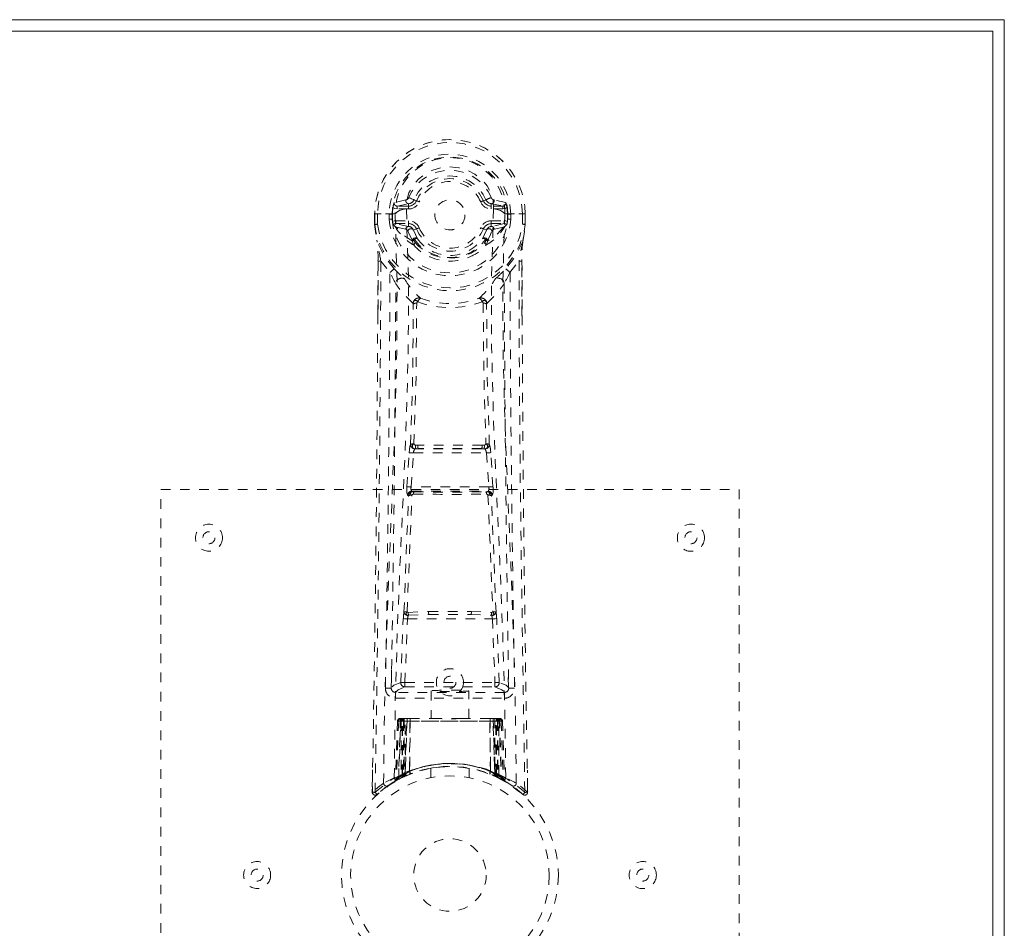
# Model space of a CAD drawing. Header units: inches. Extents: x 21.7 to 105.2, y 47.9 to 65.6.
# Tile 8 of 8: x 95 to 105.2, y 56.2 to 65.6. Entities that reach past the tile are written whole.
import ezdxf

# ---------------------------------------------------------------- set-up
doc = ezdxf.new("R2010")
doc.units = ezdxf.units.IN
doc.header["$MEASUREMENT"] = 0
doc.linetypes.add('SLD-Dashed', pattern=[0.075, 0.05, -0.025])
doc.linetypes.add('SLD-Solid', pattern=[0])

msp = doc.modelspace()

# ---------------------------------------------------------------- linework, layer by layer
at = {"color": 7, "linetype": 'SLD-Solid', "lineweight": 15}
for p, q in [((21.71, 65.601), (105.21, 65.601)), ((105.21, 65.601), (105.21, 47.851)), ((105.092, 65.483), (21.828, 65.483)), ((21.828, 65.483), (105.092, 65.483)), ((105.092, 47.969), (105.092, 65.483)), ((105.092, 65.483), (105.092, 47.969))]:
    msp.add_line(p, q, dxfattribs=at)
at = {"color": 7, "linetype": 'SLD-Dashed', "lineweight": 0}
for p, q in [((99.003, 63.731), (98.881, 63.703)), ((99.084, 63.725), (99.088, 63.733)), ((99.088, 63.733), (99.113, 63.722)), ((99.807, 63.722), (99.833, 63.733)), ((100.039, 63.703), (99.917, 63.731)), ((98.911, 63.667), (99.031, 63.692)), ((98.911, 63.667), (98.911, 63.637)), ((99.031, 63.667), (98.911, 63.667)), ((99.031, 63.637), (98.911, 63.637)), ((99.031, 63.692), (99.031, 63.667)), ((99.031, 63.637), (99.031, 63.667)), ((99.889, 63.692), (100.009, 63.667)), ((99.889, 63.692), (99.889, 63.667)), ((100.009, 63.667), (99.889, 63.667)), ((99.889, 63.637), (99.889, 63.667)), ((100.009, 63.637), (99.889, 63.637)), ((100.009, 63.637), (100.009, 63.667)), ((98.679, 63.588), (98.679, 63.479)), ((98.683, 63.588), (98.679, 63.588)), ((98.681, 63.589), (98.68, 63.479)), ((98.727, 63.587), (98.683, 63.588)), ((98.709, 63.588), (98.709, 63.587)), ((98.709, 63.587), (98.709, 63.479)), ((98.746, 63.587), (98.727, 63.587)), ((98.892, 63.587), (98.746, 63.587)), ((98.83, 63.531), (98.83, 63.584)), ((98.864, 63.584), (98.86, 63.584)), ((98.86, 63.584), (98.86, 63.532)), ((98.86, 63.532), (98.864, 63.517)), ((98.864, 63.517), (98.864, 63.584)), ((99.304, 63.576), (99.304, 63.591)), ((99.304, 63.57), (99.304, 63.576)), ((100.028, 63.587), (100.028, 63.587)), ((100.028, 63.587), (100.174, 63.587)), ((100.056, 63.584), (100.06, 63.584)), ((100.056, 63.517), (100.056, 63.584)), ((100.06, 63.532), (100.056, 63.517)), ((100.06, 63.532), (100.06, 63.584)), ((100.09, 63.584), (100.09, 63.531)), ((100.09, 63.584), (100.09, 63.584)), ((100.174, 63.587), (100.194, 63.587)), ((100.194, 63.587), (100.237, 63.588)), ((100.211, 63.587), (100.211, 63.588)), ((100.211, 63.479), (100.211, 63.587)), ((100.241, 63.588), (100.237, 63.588)), ((100.24, 63.479), (100.239, 63.589)), ((100.241, 63.588), (100.241, 63.479)), ((98.679, 63.479), (98.679, 63.475)), ((98.903, 63.447), (98.888, 63.46)), ((98.897, 63.515), (98.897, 63.485)), ((98.897, 63.515), (99.031, 63.515)), ((99.031, 63.455), (98.897, 63.485)), ((98.897, 63.485), (99.031, 63.485)), ((98.904, 63.447), (98.903, 63.447)), ((98.904, 63.447), (99.002, 63.426)), ((99.031, 63.515), (99.031, 63.485)), ((99.031, 63.485), (99.031, 63.455)), ((99.082, 63.418), (99.07, 63.436)), ((99.113, 63.431), (99.082, 63.418)), ((99.838, 63.418), (99.807, 63.431)), ((99.889, 63.515), (99.889, 63.485)), ((99.889, 63.515), (100.023, 63.515)), ((100.023, 63.485), (99.889, 63.455)), ((99.889, 63.455), (99.889, 63.485)), ((99.889, 63.485), (100.023, 63.485)), ((99.918, 63.426), (100.017, 63.447)), ((100.017, 63.447), (100.032, 63.46)), ((100.023, 63.485), (100.023, 63.515)), ((100.032, 63.46), (100.032, 63.46)), ((100.032, 63.46), (100.032, 63.46)), ((100.241, 63.475), (100.241, 63.479)), ((99.082, 63.418), (99.123, 63.328)), ((99.797, 63.328), (99.838, 63.418)), ((99.071, 63.304), (99.071, 63.31)), ((99.087, 63.261), (99.078, 63.277)), ((99.09, 63.317), (99.09, 63.311)), ((99.83, 63.311), (99.83, 63.317)), ((99.843, 63.277), (99.833, 63.261)), ((99.849, 63.304), (99.85, 63.31)), ((98.711, 62.544), (98.714, 63.099)), ((98.743, 63.096), (98.838, 62.978)), ((100.082, 62.978), (100.177, 63.096)), ((100.207, 63.099), (100.209, 62.531)), ((99.104, 61.187), (99.127, 61.187)), ((99.793, 61.187), (99.816, 61.187)), ((99.014, 60.756), (99.037, 61.109)), ((99.037, 61.109), (99.04, 61.136)), ((99.058, 60.753), (99.081, 61.106)), ((99.081, 61.106), (99.839, 61.106)), ((99.106, 61.15), (99.132, 61.15)), ((99.788, 61.15), (99.132, 61.15)), ((99.788, 61.15), (99.814, 61.15)), ((99.839, 61.106), (99.862, 60.753)), ((99.883, 61.109), (99.881, 61.136)), ((99.906, 60.756), (99.883, 61.109)), ((96.46, 52.726), (96.46, 60.726)), ((96.46, 60.726), (102.46, 60.726)), ((99.031, 60.662), (99.019, 60.666)), ((99.862, 60.753), (99.058, 60.753)), ((99.076, 60.704), (99.064, 60.708)), ((99.064, 60.708), (99.856, 60.708)), ((99.856, 60.708), (99.845, 60.704)), ((99.889, 60.662), (99.901, 60.666)), ((102.46, 60.726), (102.46, 52.726)), ((99.027, 59.451), (99.238, 59.461)), ((99.682, 59.461), (99.893, 59.451)), ((98.949, 58.724), (98.975, 59.387)), ((98.993, 58.723), (99.02, 59.385)), ((99.02, 59.385), (99.9, 59.385)), ((99.031, 59.422), (99.242, 59.428)), ((99.242, 59.428), (99.678, 59.428)), ((99.678, 59.428), (99.89, 59.422)), ((99.9, 59.385), (99.927, 58.723)), ((99.971, 58.724), (99.945, 59.387)), ((98.855, 58.86), (98.854, 58.674)), ((100.066, 58.674), (100.065, 58.86)), ((98.993, 58.678), (98.993, 58.723)), ((98.993, 58.678), (99.927, 58.678)), ((98.994, 58.723), (99.927, 58.723)), ((99.265, 58.637), (99.265, 58.351)), ((99.655, 58.351), (99.655, 58.637)), ((99.927, 58.678), (99.927, 58.723)), ((100.025, 58.621), (98.896, 58.621)), ((98.896, 58.621), (98.896, 58.56)), ((98.896, 58.56), (100.025, 58.56)), ((100.025, 58.56), (100.025, 58.621)), ((98.915, 58.322), (98.894, 57.717)), ((98.928, 58.322), (98.907, 57.725)), ((98.928, 58.322), (98.915, 58.322)), ((98.947, 58.351), (98.926, 57.736)), ((99.013, 58.351), (98.947, 58.351)), ((98.954, 58.322), (98.954, 57.766)), ((98.963, 58.322), (98.954, 58.322)), ((98.963, 58.322), (99.957, 58.322)), ((98.963, 57.77), (98.963, 58.322)), ((98.967, 57.772), (98.967, 58.322)), ((98.967, 58.322), (98.977, 58.322)), ((98.977, 58.322), (98.977, 57.777)), ((99.944, 58.322), (98.977, 58.322)), ((98.985, 58.351), (98.985, 57.781)), ((98.994, 57.771), (99.013, 58.351)), ((99.015, 58.351), (98.995, 57.772)), ((98.995, 57.785), (98.995, 58.351)), ((98.995, 58.351), (99.01, 58.351)), ((99.045, 58.351), (99.015, 58.351)), ((99.04, 57.801), (99.045, 58.351)), ((99.048, 58.351), (99.042, 57.801)), ((99.048, 58.351), (99.045, 58.351)), ((99.343, 58.351), (99.048, 58.351)), ((99.577, 58.351), (99.343, 58.351)), ((99.873, 58.351), (99.577, 58.351)), ((99.879, 57.801), (99.873, 58.351)), ((99.876, 58.351), (99.873, 58.351)), ((99.905, 58.351), (99.876, 58.351)), ((99.876, 58.351), (99.88, 57.801)), ((99.925, 57.772), (99.905, 58.351)), ((99.907, 58.351), (99.905, 58.351)), ((99.907, 58.351), (99.926, 57.771)), ((99.973, 58.351), (99.907, 58.351)), ((99.911, 58.351), (99.925, 58.351)), ((99.925, 58.351), (99.925, 57.785)), ((99.935, 57.781), (99.935, 58.351)), ((99.944, 57.777), (99.944, 58.322)), ((99.944, 58.322), (99.953, 58.322)), ((99.953, 58.322), (99.953, 57.772)), ((99.966, 58.322), (99.957, 58.322)), ((99.957, 58.322), (99.957, 57.77)), ((99.967, 57.766), (99.966, 58.322)), ((99.973, 58.351), (99.994, 57.736)), ((99.992, 58.322), (100.013, 57.725)), ((100.005, 58.322), (99.992, 58.322)), ((100.005, 58.322), (100.027, 57.717)), ((98.657, 57.816), (98.654, 57.586)), ((99.26, 57.834), (99.26, 57.737)), ((99.66, 57.737), (99.66, 57.834)), ((100.266, 57.586), (100.263, 57.815)), ((98.894, 57.717), (98.907, 57.725)), ((98.91, 57.71), (98.898, 57.704)), ((98.91, 57.711), (98.977, 57.745)), ((98.926, 57.736), (98.994, 57.771)), ((98.954, 57.766), (98.963, 57.77)), ((98.966, 57.74), (98.954, 57.766)), ((98.976, 57.744), (98.966, 57.74)), ((98.977, 57.777), (98.967, 57.772)), ((98.977, 57.745), (98.978, 57.746)), ((98.985, 57.781), (98.995, 57.785)), ((98.997, 57.754), (98.985, 57.781)), ((98.995, 57.772), (98.994, 57.771)), ((99.007, 57.759), (98.997, 57.754)), ((99.042, 57.801), (99.04, 57.801)), ((99.044, 57.774), (99.045, 57.775)), ((99.875, 57.775), (99.876, 57.774)), ((99.88, 57.801), (99.879, 57.801)), ((99.925, 57.785), (99.914, 57.759)), ((99.925, 57.785), (99.935, 57.781)), ((99.926, 57.771), (99.925, 57.772)), ((99.926, 57.771), (99.994, 57.736)), ((99.944, 57.777), (99.932, 57.75)), ((99.953, 57.772), (99.941, 57.746)), ((99.942, 57.746), (99.943, 57.745)), ((99.943, 57.745), (99.958, 57.738)), ((99.953, 57.772), (99.944, 57.777)), ((99.957, 57.77), (99.945, 57.744)), ((99.954, 57.74), (99.945, 57.744)), ((99.967, 57.766), (99.954, 57.74)), ((99.957, 57.77), (99.967, 57.766)), ((99.962, 57.735), (100.01, 57.711)), ((100.013, 57.725), (100.027, 57.717)), ((100.022, 57.705), (100.035, 57.697)), ((98.654, 57.585), (98.655, 57.643)), ((98.656, 57.642), (98.655, 57.585)), ((98.822, 57.656), (98.763, 57.612)), ((98.879, 57.693), (98.892, 57.7)), ((100.028, 57.7), (100.041, 57.693)), ((100.265, 57.585), (100.264, 57.655)), ((100.265, 57.655), (100.266, 57.585)), ((98.715, 57.572), (98.704, 57.563)), ((100.216, 57.563), (100.205, 57.572))]:
    msp.add_line(p, q, dxfattribs=at)
at = {"color": 7, "linetype": 'SLD-Dashed', "lineweight": 0, "flags": 128}
for points in [[(99.912, 63.64), (99.908, 63.722), (99.885, 63.802), (99.845, 63.878), (99.789, 63.945), (99.719, 63.999), (99.638, 64.04), (99.551, 64.065), (99.46, 64.073), (99.369, 64.065), (99.282, 64.04), (99.202, 63.999), (99.132, 63.945), (99.075, 63.878), (99.035, 63.803), (99.013, 63.722), (99.008, 63.64)], [(99.088, 63.733), (99.085, 63.734), (99.08, 63.736), (99.072, 63.739), (99.062, 63.743), (99.052, 63.748), (99.043, 63.751), (99.036, 63.754), (99.033, 63.756)], [(98.911, 63.637), (98.889, 63.642), (98.869, 63.654)], [(98.882, 57.734), (98.892, 58.489), (98.913, 59.241), (98.944, 59.99), (98.978, 60.735), (99.009, 61.473), (99.028, 62.205), (99.029, 62.927), (99.008, 63.639)], [(99.008, 63.64), (98.97, 63.632), (98.937, 63.621)], [(99.008, 63.639), (99.008, 63.64), (99.008, 63.64)], [(99.141, 63.71), (99.136, 63.712), (99.131, 63.715), (99.126, 63.717), (99.122, 63.718), (99.118, 63.72), (99.116, 63.721), (99.114, 63.722), (99.113, 63.722)], [(99.779, 63.71), (99.784, 63.712), (99.79, 63.715), (99.794, 63.717), (99.798, 63.718), (99.802, 63.72), (99.804, 63.721), (99.806, 63.722), (99.807, 63.722)], [(99.912, 63.639), (99.891, 62.927), (99.892, 62.205), (99.911, 61.473), (99.942, 60.735), (99.977, 59.991), (100.007, 59.241), (100.028, 58.489), (100.039, 57.734)], [(99.912, 63.64), (99.912, 63.64), (99.912, 63.639)], [(99.983, 63.621), (99.95, 63.632), (99.912, 63.64)], [(100.051, 63.654), (100.032, 63.642), (100.009, 63.637)], [(98.679, 63.588), (98.679, 63.588), (98.681, 63.588), (98.683, 63.588), (98.687, 63.588), (98.691, 63.588), (98.697, 63.588), (98.703, 63.588), (98.709, 63.588)], [(98.772, 57.679), (98.781, 58.434), (98.801, 59.187), (98.829, 59.937), (98.861, 60.682), (98.89, 61.421), (98.909, 62.153), (98.911, 62.875), (98.892, 63.587)], [(98.937, 63.621), (98.908, 63.605), (98.892, 63.587)], [(100.028, 63.587), (100.012, 63.605), (99.983, 63.621)], [(100.148, 57.679), (100.139, 58.434), (100.12, 59.187), (100.092, 59.937), (100.06, 60.682), (100.03, 61.421), (100.011, 62.153), (100.009, 62.875), (100.028, 63.587)], [(100.06, 63.584), (100.064, 63.584), (100.07, 63.584), (100.079, 63.584), (100.09, 63.584)], [(100.211, 63.588), (100.217, 63.588), (100.223, 63.588), (100.229, 63.588), (100.234, 63.588), (100.237, 63.588), (100.24, 63.588), (100.241, 63.588), (100.241, 63.588)], [(98.679, 63.479), (98.69, 63.385), (98.703, 63.312)], [(98.709, 63.479), (98.703, 63.479), (98.697, 63.479), (98.691, 63.479), (98.686, 63.479), (98.683, 63.479), (98.68, 63.479), (98.679, 63.479), (98.679, 63.479)], [(98.709, 63.479), (98.703, 63.478), (98.698, 63.478), (98.693, 63.477), (98.689, 63.477), (98.685, 63.476), (98.682, 63.476), (98.68, 63.475), (98.679, 63.475)], [(98.679, 63.475), (98.69, 63.378), (98.704, 63.301)], [(98.865, 63.506), (98.881, 63.513), (98.897, 63.515)], [(98.872, 63.473), (98.879, 63.468), (98.888, 63.46)], [(99.071, 63.304), (98.98, 63.365), (98.904, 63.446)], [(99.025, 63.407), (99.014, 63.421), (99.002, 63.426)], [(99.141, 63.442), (99.136, 63.44), (99.131, 63.438), (99.126, 63.436), (99.122, 63.434), (99.118, 63.433), (99.116, 63.432), (99.114, 63.431), (99.113, 63.431)], [(99.779, 63.442), (99.784, 63.44), (99.79, 63.438), (99.794, 63.436), (99.798, 63.434), (99.802, 63.433), (99.804, 63.432), (99.806, 63.431), (99.807, 63.431)], [(100.017, 63.447), (99.94, 63.365), (99.849, 63.304)], [(99.895, 63.407), (99.907, 63.422), (99.918, 63.426)], [(100.023, 63.515), (100.04, 63.513), (100.055, 63.506)], [(100.032, 63.46), (100.039, 63.466), (100.048, 63.473)], [(100.241, 63.479), (100.241, 63.479), (100.24, 63.479), (100.238, 63.479), (100.234, 63.479), (100.229, 63.479), (100.224, 63.479), (100.218, 63.479), (100.211, 63.479)], [(100.241, 63.475), (100.24, 63.475), (100.238, 63.476), (100.235, 63.476), (100.231, 63.477), (100.227, 63.477), (100.222, 63.478), (100.217, 63.478), (100.211, 63.479)], [(100.216, 63.301), (100.23, 63.378), (100.241, 63.475)], [(99.071, 63.31), (99.047, 63.354), (99.025, 63.407)], [(99.084, 63.333), (99.095, 63.337), (99.104, 63.338)], [(99.123, 63.328), (99.118, 63.33), (99.111, 63.33), (99.102, 63.327), (99.092, 63.321)], [(99.828, 63.321), (99.819, 63.327), (99.809, 63.33), (99.802, 63.33), (99.797, 63.328)], [(99.816, 63.338), (99.826, 63.337), (99.836, 63.333)], [(99.85, 63.31), (99.873, 63.354), (99.895, 63.407)], [(98.703, 63.312), (98.703, 63.306), (98.704, 63.301)], [(98.881, 63.016), (98.781, 63.144), (98.704, 63.301)], [(99.078, 63.277), (99.075, 63.281), (99.071, 63.304)], [(99.101, 63.285), (99.093, 63.297), (99.09, 63.311)], [(99.83, 63.311), (99.827, 63.297), (99.819, 63.285)], [(99.849, 63.304), (99.845, 63.281), (99.843, 63.277)], [(100.216, 63.301), (100.139, 63.144), (100.039, 63.016)], [(100.216, 63.301), (100.217, 63.306), (100.217, 63.312)], [(98.714, 63.099), (98.713, 63.098), (98.714, 63.098), (98.717, 63.097), (98.721, 63.097), (98.726, 63.097), (98.732, 63.096), (98.738, 63.096), (98.743, 63.096)], [(98.715, 63.098), (98.715, 62.724), (98.714, 62.543)], [(100.207, 63.099), (100.207, 63.098), (100.206, 63.098), (100.203, 63.097), (100.199, 63.097), (100.194, 63.097), (100.189, 63.096), (100.183, 63.096), (100.177, 63.096)], [(100.177, 63.096), (100.178, 62.326), (100.183, 61.558), (100.19, 60.791), (100.2, 60.026), (100.202, 59.832), (100.205, 59.634), (100.208, 59.465), (100.21, 59.279), (100.212, 59.2), (100.213, 59.12), (100.214, 59.036), (100.215, 58.962), (100.216, 58.942), (100.216, 58.908), (100.217, 58.86), (100.218, 58.798), (100.219, 58.711), (100.221, 58.605), (100.223, 58.482), (100.225, 58.34), (100.227, 58.216), (100.228, 58.118), (100.23, 58.024), (100.233, 57.788), (100.236, 57.585)], [(100.206, 62.53), (100.206, 62.756), (100.205, 63.098)], [(98.977, 62.924), (98.986, 62.915), (98.991, 62.908)], [(99.943, 62.924), (99.934, 62.915), (99.929, 62.908)], [(99.078, 62.658), (98.979, 62.754), (98.897, 62.86)], [(99.843, 62.658), (99.941, 62.754), (100.023, 62.86)], [(99.052, 61.194), (99.074, 61.926), (99.08, 62.65)], [(99.125, 62.673), (99.12, 62.681), (99.113, 62.686), (99.105, 62.688), (99.097, 62.688), (99.09, 62.684), (99.084, 62.677), (99.08, 62.668), (99.078, 62.658)], [(99.087, 61.201), (99.109, 61.935), (99.115, 62.661)], [(99.843, 62.658), (99.84, 62.668), (99.836, 62.677), (99.83, 62.684), (99.823, 62.688), (99.815, 62.688), (99.807, 62.686), (99.8, 62.681), (99.795, 62.673)], [(99.805, 62.661), (99.811, 61.935), (99.833, 61.201)], [(99.868, 61.194), (99.846, 61.926), (99.84, 62.65)], [(99.037, 61.109), (99.042, 61.108), (99.052, 61.108), (99.066, 61.107), (99.081, 61.106)], [(99.839, 61.106), (99.854, 61.107), (99.868, 61.108), (99.878, 61.108), (99.883, 61.109)], [(99.014, 60.756), (99.018, 60.755), (99.029, 60.755), (99.043, 60.754), (99.058, 60.753)], [(99.016, 59.458), (99.04, 60.064), (99.066, 60.667)], [(99.066, 60.667), (99.059, 60.671), (99.053, 60.677), (99.05, 60.683), (99.051, 60.689), (99.054, 60.695), (99.059, 60.699), (99.067, 60.702), (99.076, 60.704)], [(99.845, 60.704), (99.853, 60.702), (99.861, 60.699), (99.866, 60.695), (99.87, 60.689), (99.87, 60.683), (99.867, 60.677), (99.862, 60.671), (99.854, 60.667)], [(99.854, 60.667), (99.88, 60.064), (99.904, 59.458)], [(99.862, 60.753), (99.87, 60.753), (99.878, 60.754), (99.885, 60.754), (99.892, 60.755), (99.897, 60.755), (99.902, 60.755), (99.905, 60.756), (99.906, 60.756)], [(98.983, 59.455), (99.006, 60.06), (99.031, 60.662)], [(99.938, 59.455), (99.914, 60.06), (99.889, 60.662)], [(99.238, 59.461), (99.46, 59.461), (99.682, 59.461)], [(98.975, 59.387), (98.98, 59.387), (98.99, 59.386), (99.005, 59.385), (99.02, 59.385)], [(99.242, 59.428), (99.46, 59.428), (99.678, 59.428)], [(99.9, 59.385), (99.915, 59.385), (99.93, 59.386), (99.94, 59.387), (99.945, 59.387)], [(98.949, 58.724), (98.878, 58.695), (98.851, 58.667)], [(98.896, 58.621), (98.922, 58.649), (98.993, 58.678)], [(98.949, 58.724), (98.954, 58.724), (98.964, 58.724), (98.977, 58.723), (98.993, 58.723)], [(99.927, 58.723), (99.943, 58.723), (99.957, 58.724), (99.967, 58.724), (99.971, 58.724)], [(99.927, 58.678), (99.998, 58.649), (100.025, 58.621)], [(100.07, 58.667), (100.043, 58.695), (99.971, 58.724)], [(98.915, 58.322), (98.918, 58.322), (98.926, 58.322), (98.939, 58.322), (98.954, 58.322)], [(98.967, 58.322), (98.953, 58.322), (98.94, 58.322), (98.931, 58.322), (98.928, 58.322)], [(99.577, 58.351), (99.46, 58.342), (99.343, 58.351)], [(99.992, 58.322), (99.989, 58.322), (99.98, 58.322), (99.968, 58.322), (99.953, 58.322)], [(99.966, 58.322), (99.981, 58.322), (99.994, 58.322), (100.003, 58.322), (100.005, 58.322)], [(99.263, 57.834), (99.261, 57.834), (99.279, 57.837), (99.317, 57.842), (99.371, 57.848), (99.436, 57.851), (99.46, 57.851)], [(98.892, 57.7), (98.895, 57.702), (98.901, 57.705)], [(98.963, 57.77), (98.968, 57.76), (98.972, 57.752), (98.975, 57.746), (98.976, 57.744)], [(98.979, 57.746), (98.978, 57.748), (98.976, 57.754), (98.971, 57.762), (98.967, 57.772)], [(98.989, 57.75), (98.988, 57.752), (98.985, 57.758), (98.981, 57.767), (98.977, 57.777)], [(98.995, 57.785), (98.999, 57.775), (99.003, 57.766), (99.006, 57.761), (99.007, 57.759)], [(99.074, 57.784), (99.055, 57.778), (99.042, 57.773)], [(99.923, 57.754), (99.924, 57.756), (99.926, 57.762), (99.93, 57.771), (99.935, 57.781)], [(99.955, 57.742), (99.977, 57.729), (100.001, 57.716)], [(99.977, 57.728), (99.986, 57.724), (99.99, 57.725), (99.992, 57.731), (99.994, 57.737)], [(98.881, 57.694), (98.881, 57.693), (98.879, 57.693)], [(98.657, 57.585), (98.659, 57.577), (98.662, 57.57), (98.667, 57.563), (98.673, 57.558), (98.681, 57.556), (98.688, 57.555), (98.695, 57.557), (98.702, 57.561)]]:
    msp.add_lwpolyline(points, dxfattribs=at)
at = {"color": 7, "linetype": 'SLD-Dashed', "lineweight": 0}
for centre, radius in [((99.46, 63.576), 0.156), ((96.96, 60.226), 0.14), ((101.96, 60.226), 0.141), ((96.96, 60.226), 0.0625), ((101.96, 60.226), 0.0625), ((99.46, 58.726), 0.141), ((99.46, 58.726), 0.0625), ((99.46, 56.726), 1.125), ((99.46, 56.726), 1.03), ((99.46, 56.726), 0.376), ((97.46, 56.726), 0.14), ((97.46, 56.726), 0.0625), ((101.46, 56.726), 0.141), ((101.46, 56.726), 0.0625)]:
    msp.add_circle(centre, radius, dxfattribs=at)
for centre, radius, start, end in [((99.46, 63.576), 0.781, 0.8627, 179.1373), ((99.46, 63.576), 0.781, 0.8691, 180), ((99.46, 63.576), 0.751, 0.8899, 179.1372), ((99.46, 63.576), 0.63, 0.718, 179.282), ((99.46, 63.576), 0.6, 0.7178, 179.2822), ((99.46, 63.602), 0.568, 358.4774, 181.5216), ((99.46, 63.576), 0.463, 22.774, 157.226), ((99.46, 63.576), 0.404, 22.774, 157.226), ((99.46, 63.576), 0.376, 22.774, 157.226), ((99.46, 63.576), 0.346, 22.7742, 157.2258), ((99.032, 63.722), 0.0301, 161.8226, 268.8044), ((98.995, 63.771), 0.0412, 282.1282, 337.5125), ((98.205, 67.686), 4.275, 292.3759, 293.1728), ((99.895, 63.759), 0.0676, 202.931, 264.9728), ((99.925, 63.771), 0.0412, 202.4926, 257.8666), ((99.888, 63.722), 0.0301, 271.2026, 18.1703), ((99.46, 63.576), 0.596, 172.4937, 179.2563), ((99.101, 63.623), 0.234, 159.9648, 172.4308), ((98.911, 63.697), 0.0298, 167.7174, 271.3877), ((99.025, 63.759), 0.0676, 275.0401, 330.0566), ((99.031, 63.756), 0.089, 270, 337.226), ((99.031, 63.756), 0.119, 269.9976, 337.228), ((99.889, 63.756), 0.119, 202.772, 270.0024), ((99.889, 63.756), 0.089, 202.774, 270), ((100.01, 63.697), 0.0298, 268.6123, 12.2826), ((99.819, 63.623), 0.234, 7.5692, 20.0352), ((99.46, 63.576), 0.596, 0.7437, 7.5062), ((98.861, 64.861), 1.277, 268.6151, 269.9504), ((98.86, 62.931), 0.601, 90.0165, 92.8688), ((99.46, 63.576), 0.632, 184.1188, 355.8812), ((99.46, 63.576), 0.602, 184.2517, 355.7483), ((100.06, 62.93), 0.601, 87.1318, 89.9829), ((99.46, 63.576), 0.787, 187.3679, 352.6321), ((99.46, 63.576), 0.758, 187.3679, 352.6321), ((99.46, 63.576), 0.599, 185.6401, 186.7432), ((98.952, 63.507), 0.0867, 180.8619, 203.6068), ((98.897, 63.455), 0.0305, 89.4529, 144.3678), ((99.352, 63.726), 0.535, 209.85, 240.3543), ((99.032, 63.426), 0.0299, 90.8804, 178.3735), ((99.055, 63.402), 0.0308, 30.2826, 170.745), ((99.031, 63.396), 0.119, 22.7717, 90.0023), ((99.031, 63.396), 0.089, 22.774, 90), ((99.031, 63.405), 0.0502, 37.9675, 89.2867), ((99.46, 63.576), 0.376, 202.774, 337.226), ((99.46, 63.576), 0.346, 202.7742, 337.2258), ((99.46, 63.576), 0.156, 264.8878, 285.7451), ((99.889, 63.396), 0.119, 89.9977, 157.2283), ((99.889, 63.396), 0.089, 90, 157.226), ((99.57, 63.724), 0.532, 299.5725, 330.2103), ((99.894, 63.396), 0.06, 95.0513, 158.686), ((99.865, 63.402), 0.0308, 9.2168, 149.763), ((99.888, 63.426), 0.0299, 1.6317, 89.1144), ((100.023, 63.455), 0.0305, 35.6337, 90.5456), ((99.933, 63.515), 0.123, 339.75, 355.7813), ((99.46, 63.576), 0.599, 353.2568, 354.3599), ((98.976, 63.573), 1.268, 348.121, 355.7651), ((99.101, 63.308), 0.0301, 123.009, 175.3673), ((98.501, 62.927), 0.711, 33.72, 34.8329), ((99.105, 63.315), 0.0228, 34.1488, 90.4645), ((99.46, 63.568), 0.413, 215.4711, 324.5333), ((99.816, 63.315), 0.0227, 89.5486, 145.8808), ((100.327, 62.989), 0.599, 145.0626, 146.3817), ((99.82, 63.308), 0.0299, 4.5172, 57.2482), ((97.297, 63.133), 1.417, 358.6017, 7.2409), ((93.107, 62.133), 5.718, 9.7, 11.7937), ((99.089, 63.289), 0.0285, 88.8599, 131.3183), ((99.09, 63.282), 0.0285, 88.8329, 131.2901), ((99.116, 63.26), 0.029, 120.9241, 178.6727), ((99.407, 63.527), 0.416, 219.7002, 248.2147), ((99.095, 63.317), 0.00484, 125.7094, 184.3117), ((99.46, 63.588), 0.455, 215.9728, 324.0272), ((99.46, 63.618), 0.49, 222.8682, 317.1319), ((99.512, 63.528), 0.417, 291.8211, 320.2648), ((99.804, 63.26), 0.029, 1.3204, 59.0981), ((99.825, 63.317), 0.00484, 355.6922, 54.2806), ((99.831, 63.289), 0.0285, 48.6941, 91.1308), ((99.831, 63.282), 0.0285, 48.7099, 91.1671), ((105.811, 62.133), 5.716, 168.2059, 170.3002), ((101.641, 63.132), 1.435, 172.8135, 181.3452), ((99.46, 63.6), 0.504, 245.7102, 294.2903), ((-315.515, 64.825), 414.262, 358.99852, 359.76085), ((99.09, 62.732), 0.352, 126.3614, 135.6232), ((100.457, 64.567), 2.211, 224.5552, 227.9987), ((98.467, 64.563), 2.206, 311.9953, 315.4476), ((99.831, 62.732), 0.352, 44.3703, 53.642), ((-203.649, 64.154), 302.489, 358.96047, 359.77724), ((96.384, 61.672), 2.78, 25.3085, 28.0299), ((98.958, 62.858), 0.0607, 56.7603, 177.6456), ((99.962, 62.858), 0.0607, 2.3548, 123.2451), ((102.557, 61.661), 2.803, 151.9806, 154.6791), ((389.124, 64.006), 289.043, 180.2038, 181.05856), ((-191.706, 64.004), 290.606, 358.94771, 359.77459), ((99.731, 63.361), 0.868, 211.4435, 228.4861), ((99.189, 63.361), 0.867, 311.5108, 328.5611), ((390.777, 64.005), 290.756, 180.22566, 181.05211), ((99.138, 62.653), 0.0607, 72.674, 175.379), ((99.185, 62.657), 0.0612, 117.5747, 165.1414), ((99.46, 63.505), 0.849, 249.047, 290.9531), ((99.782, 62.653), 0.0607, 4.6222, 107.3279), ((99.736, 62.657), 0.0612, 14.8574, 62.435), ((99.067, 62.651), 0.0126, 355.8541, 33.4841), ((99.112, 62.607), 0.0541, 86.7629, 126.9488), ((99.129, 62.659), 0.0141, 105.6595, 172.1627), ((99.46, 63.586), 0.972, 249.8637, 290.1346), ((99.791, 62.659), 0.014, 7.797, 74.3574), ((99.808, 62.607), 0.0541, 53.0612, 93.2278), ((99.853, 62.651), 0.0126, 146.4017, 184.2602), ((-237.071, 63.96), 335.785, 358.92196, 359.75833), ((434.974, 63.951), 334.768, 180.24308, 181.07763), ((99.244, 61.122), 0.205, 159.3508, 175.923), ((99.081, 61.139), 0.0615, 84.0414, 117.8688), ((99.099, 61.194), 0.0464, 180.7614, 267.522), ((99.097, 61.175), 0.0271, 110.5864, 269.3148), ((99.105, 61.205), 0.0186, 194.5464, 265.3298), ((99.182, 61.174), 0.0795, 170.581, 197.1993), ((99.188, 61.178), 0.0623, 171.244, 205.8208), ((99.46, 28.837), 32.351, 89.4099, 90.5901), ((99.732, 61.178), 0.0625, 334.2325, 8.7027), ((99.738, 61.174), 0.0795, 342.8038, 9.436), ((99.815, 61.205), 0.0186, 274.5989, 345.3542), ((99.823, 61.175), 0.0271, 270.6791, 69.4098), ((99.822, 61.194), 0.0464, 272.4734, 359.2432), ((99.839, 61.139), 0.0615, 62.1207, 95.9662), ((99.677, 61.122), 0.204, 4.0586, 20.6695), ((99.162, 61.101), 0.0807, 144.214, 176.6964), ((99.105, 61.133), 0.0176, 85.6978, 118.7538), ((99.46, 27.781), 33.371, 89.4374, 90.5626), ((99.815, 61.132), 0.0184, 62.0211, 93.5387), ((99.756, 61.1), 0.0824, 3.6441, 35.4573), ((99.202, 60.723), 0.191, 170.051, 197.3113), ((99.064, 60.663), 0.0451, 90.6608, 176.0536), ((99.076, 60.658), 0.0451, 90.6966, 175.9012), ((99.059, 60.601), 0.0667, 83.87, 114.4076), ((99.107, 60.736), 0.0518, 161.3881, 213.2286), ((99.083, 60.66), 0.0183, 95.7913, 158.122), ((99.086, 60.766), 0.0636, 260.9817, 271.4851), ((99.116, 60.682), 0.0353, 144.7884, 186.2158), ((99.46, 96.393), 35.717, 269.3919, 270.6084), ((99.46, 93.406), 32.706, 269.3468, 270.6534), ((99.835, 60.765), 0.0626, 268.5346, 279.0733), ((99.804, 60.682), 0.0353, 353.7835, 35.2116), ((99.838, 60.661), 0.0174, 20.1078, 85.457), ((99.844, 60.658), 0.0451, 4.0866, 89.3095), ((99.861, 60.601), 0.0668, 65.618, 96.1184), ((99.813, 60.736), 0.052, 326.8459, 18.5375), ((99.856, 60.663), 0.0451, 3.9528, 89.3328), ((99.718, 60.723), 0.191, 342.695, 9.9427), ((99.491, 59.367), 0.515, 170.2108, 177.8123), ((99.008, 59.363), 0.0956, 85.2774, 105.6234), ((99.027, 59.464), 0.0452, 191.4472, 269.868), ((99.028, 59.44), 0.0216, 123.9975, 265.9252), ((99.027, 59.462), 0.0114, 202.2054, 271.2709), ((99.137, 59.45), 0.11, 179.5176, 194.7155), ((99.32, 59.453), 0.0821, 173.9797, 197.7697), ((99.6, 59.453), 0.0822, 342.2494, 6.0014), ((99.782, 59.45), 0.111, 345.4068, 0.5077), ((99.892, 59.44), 0.0216, 274.0663, 55.9983), ((99.893, 59.462), 0.0114, 268.4906, 337.4593), ((99.893, 59.464), 0.0452, 270.1218, 348.563), ((99.912, 59.363), 0.0956, 74.37, 94.7277), ((99.43, 59.367), 0.515, 2.1891, 9.7941), ((99.154, 59.376), 0.134, 161.4755, 176.2618), ((99.031, 59.417), 0.00459, 96.8302, 164.7323), ((99.889, 59.417), 0.00464, 15.4298, 82.7494), ((99.766, 59.376), 0.134, 3.7491, 18.5135), ((98.819, 59.522), 0.856, 268.0939, 272.1117), ((98.895, 58.665), 0.105, 179.1179, 270.0159), ((98.896, 58.666), 0.045, 179.0566, 269.9994), ((98.994, 58.723), 0.0451, 178.2709, 269.5613), ((99.926, 58.723), 0.0451, 270.4404, 1.6992), ((100.025, 58.666), 0.045, 270.0002, 0.9472), ((100.025, 58.665), 0.105, 269.9864, 0.8798), ((100.101, 59.522), 0.856, 267.8896, 271.9053), ((98.945, 58.321), 0.03, 90.0114, 177.9998), ((98.976, 58.277), 0.0753, 106.8999, 143.6989), ((73.226, 59.007), 25.732, 357.1595, 358.5386), ((98.958, 58.321), 0.03, 90.0257, 178.0394), ((98.972, 58.165), 0.185, 91.3783, 99.0524), ((99.541, 58.328), 0.587, 177.9557, 180.5892), ((99.379, 58.329), 0.416, 176.9935, 180.982), ((99.561, 58.328), 0.593, 177.9893, 180.5959), ((99.406, 58.329), 0.429, 177.0813, 180.9499), ((99.515, 58.329), 0.429, 359.0501, 2.9187), ((99.36, 58.328), 0.593, 359.4041, 2.0107), ((99.948, 58.172), 0.177, 80.4277, 88.514), ((99.541, 58.329), 0.416, 359.018, 3.0065), ((99.962, 58.321), 0.03, 1.9658, 89.9692), ((99.944, 58.277), 0.0752, 36.2975, 73.1103), ((99.355, 58.328), 0.611, 359.4624, 1.9928), ((125.733, 59.009), 25.771, 181.4629, 182.8399), ((99.975, 58.321), 0.03, 2.0002, 89.9976), ((99.46, 56.726), 1.158, 47.8872, 132.1136), ((99.46, 56.695), 1.19, 60.9032, 119.0966), ((99.46, 56.726), 1.127, 60.508, 119.4919), ((99.46, 56.727), 1.155, 64.5267, 115.4733), ((99.46, 56.727), 1.155, 65.259, 114.741), ((99.46, 56.727), 1.155, 66.2581, 113.7419), ((99.46, 56.763), 1.12, 68.0447, 111.9528), ((99.444, 56.493), 1.362, 114.3789, 119.5298), ((99.46, 56.727), 1.127, 119.49, 124.6382), ((98.864, 57.718), 0.03, 301.0117, 358.0115), ((98.868, 57.717), 0.0264, 299.4089, 3.79), ((98.923, 57.747), 0.0429, 196.9707, 245.8227), ((98.877, 57.726), 0.03, 300.261, 358.0762), ((99.429, 57.118), 0.804, 126.2567, 131.755), ((99.43, 57.121), 0.799, 125.4109, 130.8601), ((99.46, 56.726), 1.128, 114.2376, 119.1728), ((98.896, 57.737), 0.0299, 299.2097, 358.1876), ((98.898, 57.735), 0.0273, 297.6367, 2.2867), ((99.436, 57.119), 0.801, 124.2562, 129.591), ((98.964, 57.772), 0.0297, 295.4779, 358.5117), ((98.965, 57.772), 0.0297, 295.4053, 358.5214), ((99.411, 57.182), 0.722, 120.9265, 125.1966), ((99.011, 57.783), 0.0346, 344.913, 30.997), ((99.012, 57.784), 0.0344, 344.7146, 31.05), ((99.908, 57.784), 0.0346, 149.0831, 195.1522), ((99.91, 57.783), 0.0347, 149.0306, 195.0593), ((99.508, 57.18), 0.724, 54.8121, 59.0659), ((99.523, 56.866), 0.974, 64.5422, 67.4793), ((99.458, 56.722), 1.132, 60.8367, 65.753), ((99.955, 57.772), 0.0297, 181.4701, 244.6032), ((99.956, 57.772), 0.0297, 181.4891, 244.5358), ((99.483, 57.118), 0.802, 50.4123, 55.7404), ((99.458, 56.723), 1.131, 59.7714, 64.7457), ((99.492, 56.782), 1.064, 54.3722, 64.9428), ((99.488, 57.118), 0.802, 49.1506, 54.5784), ((99.489, 57.115), 0.807, 48.2568, 53.7314), ((100.024, 57.737), 0.0299, 181.8124, 240.7903), ((100.043, 57.726), 0.0299, 181.8879, 239.7749), ((99.998, 57.747), 0.0428, 294.1515, 343.0531), ((99.461, 56.727), 1.127, 55.3614, 60.511), ((100.043, 57.714), 0.02, 162.7298, 229.6231), ((100.057, 57.718), 0.03, 181.9954, 238.9652), ((99.477, 56.495), 1.361, 60.4682, 65.6253), ((99.467, 56.675), 1.221, 124.6882, 131.7848), ((99.458, 56.729), 1.124, 124.6284, 132.0783), ((98.802, 57.679), 0.03, 180.0551, 304.0529), ((99.586, 56.937), 0.882, 58.9289, 59.7536), ((100.118, 57.679), 0.03, 235.9486, 359.944), ((99.462, 56.728), 1.125, 47.9241, 55.3696), ((99.453, 56.675), 1.221, 48.2154, 55.3114), ((98.684, 57.585), 0.03, 179.1358, 312.1239), ((98.702, 59.268), 1.684, 268.3707, 269.3918), ((100.75, 59.444), 2.78, 221.9871, 222.6034), ((100.236, 57.585), 0.03, 227.8792, 0.8611), ((98.117, 59.492), 2.852, 317.4077, 318.0085), ((100.229, 58.76), 1.176, 270.3874, 271.8499)]:
    msp.add_arc(centre, radius, start, end, dxfattribs=at)
msp.add_ellipse((99.46, 58.637), major_axis=(0.195, 0), ratio=0.034921, dxfattribs=at)

doc.saveas('drawing.dxf')
